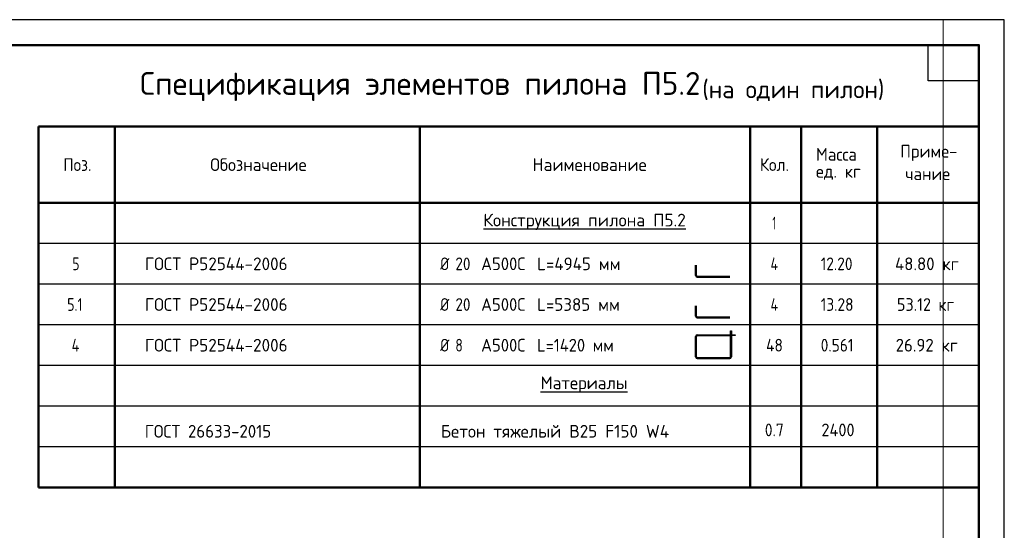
# Model space of a CAD drawing. Header units: millimetres. Extents: x -12 to 50400, y 0 to 35640.
# Tile 10 of 10: x 27153 to 50400, y 23593 to 35640. Entities that reach past the tile are written whole.
import ezdxf

# ---------------------------------------------------------------- set-up
doc = ezdxf.new("R2010")
doc.units = ezdxf.units.MM
doc.layers.add('Standard', color=7, linetype='Continuous', lineweight=25)
doc.styles.add('ISOCPEUR', font='txt')

msp = doc.modelspace()

# ---------------------------------------------------------------- linework, layer by layer
at = {"layer": 'Standard', "color": 7, "linetype": 'Continuous', "lineweight": 13, "transparency": 33554687}
msp.add_line((48960, 35640), (-12, 35640), dxfattribs=at)
at = {"layer": 'Standard', "color": 7, "linetype": 'Continuous', "lineweight": 50, "transparency": 33554687}
for p, q in [((49800, 33120), (27600, 33120)), ((27600, 33120), (27600, 31320)), ((29400, 33120), (29400, 31320)), ((36600, 33120), (36600, 31320)), ((44400, 33120), (44400, 31320)), ((45600, 33120), (45600, 31320)), ((47400, 33120), (47400, 31320)), ((49800, 33120), (49800, 31320)), ((49800, 32520), (49800, 27840)), ((49800, 31320), (27600, 31320)), ((27600, 31320), (27600, 24600)), ((29400, 31320), (29400, 24600)), ((36600, 31320), (36600, 24600)), ((44400, 31320), (44400, 24600)), ((45600, 31320), (45600, 24600)), ((47400, 31320), (47400, 24600)), ((49800, 24600), (27600, 24600))]:
    msp.add_line(p, q, dxfattribs=at)
at = {"layer": 'Standard', "color": 7, "linetype": 'Continuous', "lineweight": 35, "transparency": 33554687}
for p, q in [((49800, 33120), (49800, 24600)), ((49800, 32640), (49800, 24120))]:
    msp.add_line(p, q, dxfattribs=at)
at = {"layer": 'Standard', "color": 7, "linetype": 'Continuous', "lineweight": -3, "transparency": 33554687}
for p, q in [((49800, 30360), (27600, 30360)), ((43112, 29605), (43112, 29847)), ((43133, 29605), (43133, 29847)), ((43151, 29587), (43917, 29587)), ((43151, 29565), (43917, 29565)), ((49800, 29400), (27600, 29400)), ((43112, 28645), (43112, 28887)), ((43133, 28645), (43133, 28887)), ((43151, 28627), (43917, 28627)), ((43151, 28605), (43917, 28605)), ((49800, 28440), (27600, 28440)), ((43112, 27685), (43112, 28168)), ((43133, 27685), (43133, 28168)), ((43151, 28208), (43935, 28208)), ((43151, 28187), (43935, 28187)), ((43151, 27667), (43917, 27667)), ((49800, 27480), (27600, 27480)), ((43151, 27645), (43917, 27645)), ((49800, 26520), (27600, 26520)), ((49800, 25560), (27600, 25560))]:
    msp.add_line(p, q, dxfattribs=at)
at = {"layer": 'Standard', "color": 7, "linetype": 'Continuous', "lineweight": 13, "transparency": 33554687}
for points in [[(-12, 0), (48960, 0), (48960, 35640)], [(50400, 35640), (0, 35640), (0, 0), (50400, 0), (50400, 35640)]]:
    msp.add_lwpolyline(points, dxfattribs=at)
at = {"layer": 'Standard', "color": 7, "linetype": 'Continuous', "lineweight": 25, "transparency": 33554687}
for points in [[(0, 0), (50400, 0), (50400, 35640), (0, 35640), (0, 0)], [(49800, 35040), (49800, 34200), (48600, 34200), (48600, 35040), (49800, 35040)]]:
    msp.add_lwpolyline(points, close=True, dxfattribs=at)
at = {"layer": 'Standard', "color": 7, "linetype": 'Continuous', "lineweight": 50, "transparency": 33554687}
msp.add_lwpolyline([(2400, 35040), (49800, 35040), (49800, 600), (2400, 600), (2400, 35040)], close=True, dxfattribs=at)
at = {"layer": 'Standard', "color": 7, "linetype": 'Continuous', "lineweight": -3, "transparency": 33554687}
for points in [[(43935, 27685), (43935, 28298), (43957, 28298), (43957, 27685)], [(43957, 28208), (44047, 28208), (44047, 28187), (43957, 28187)]]:
    msp.add_lwpolyline(points, dxfattribs=at)
for centre, radius, start, end in [((43151, 29605), 39.6, 180, 270), ((43151, 29605), 18, 180, 270), ((43151, 28645), 39.6, 180, 270), ((43151, 28645), 18, 180, 270), ((43151, 28168), 39.6, 90, 180), ((43151, 28168), 18, 90, 180), ((43151, 27685), 39.6, 180, 270), ((43151, 27685), 18, 180, 270), ((43917, 27685), 18, 270, 0), ((43917, 27685), 39.6, 270, 0)]:
    msp.add_arc(centre, radius, start, end, dxfattribs=at)

# ---------------------------------------------------------------- texts
at = {"layer": 'Standard', "color": 7, "linetype": 'Continuous', "lineweight": 50, "transparency": 33554687, "attachment_point": 7, "style": 'ISOCPEUR'}
for s, insert, char_height, width in [('\\W0.99;Спецификация элементов пилона П5.2', (29992, 33720), 540, 13273.71), ('\\W0.98; (на один пилон)', (43006, 33720), 420, 4571.51)]:
    msp.add_mtext(s, dxfattribs=dict(at, insert=insert, char_height=char_height, width=width))
at = {"layer": 'Standard', "color": 7, "linetype": 'Continuous', "lineweight": 25, "transparency": 33554687, "char_height": 300, "attachment_point": 7, "style": 'ISOCPEUR'}
for s, insert, width in [('\\W0.95;Масса', (45953, 32313), 1252.12), ('\\W0.96;Приме-', (47940, 32305), 1462.5), ('\\W0.92;Поз.', (28181, 32070), 872.99), ('\\W0.97;Обозначение', (31652, 32070), 2499.41), ('\\W0.98;Наименование', (39261, 32070), 2784.77), ('\\W0.93;Кол.', (44629, 32070), 888.23), ('\\W0.95;ед. кг', (45953, 31863), 1251.48), ('\\W0.95;чание', (48060, 31855), 1221.23), ('\\W0.99;{\\LКонструкция пилона П5.2}', (38100, 30681), 4945.26), ('\\W0.56;1', (44925, 30690), 233.33), ('\\W0.78;5', (28395, 29730), 326.42), ('\\W0.98;ГОСТ Р52544-2006', (30108, 29730), 3625.21), ('\\W0.83;Ø', (37080, 29730), 425.01), ('\\W0.87;20', (37439, 29730), 550.82), ('\\W0.95;А500С', (38048, 29730), 1251.49), ('\\W0.97;L=4945 мм', (39369, 29730), 2124.45), ('\\W0.80;4', (44880, 29730), 359.85), ('\\W0.88;12.20', (46065, 29730), 1001.11), ('\\W0.96;48.80 кг', (47820, 29730), 1703.36), ('\\W0.79;5.1', (28275, 28770), 568.07), ('\\W0.98;ГОСТ Р52544-2006', (30108, 28770), 3625.21), ('\\W0.83;Ø', (37080, 28770), 425.01), ('\\W0.87;20', (37439, 28770), 550.82), ('\\W0.95;А500С', (38048, 28770), 1251.49), ('\\W0.97;L=5385 мм', (39369, 28770), 2064.19), ('\\W0.80;4', (44880, 28770), 359.85), ('\\W0.88;13.28', (46065, 28770), 1001.11), ('\\W0.92;53.12 кг', (47865, 28770), 1607.7), ('\\W0.80;4', (28380, 27810), 359.82), ('\\W0.98;ГОСТ Р52544-2006', (30108, 27810), 3625.21), ('\\W0.83;Ø', (37080, 27810), 425.01), ('\\W0.78;8', (37439, 27810), 326.4), ('\\W0.95;А500С', (38048, 27810), 1251.49), ('\\W0.94;L=1420 мм', (39369, 27810), 2030.02), ('\\W0.88;48', (44775, 27810), 581.98), ('\\W0.88;0.561', (46065, 27810), 1001.11), ('\\W0.96;26.92 кг', (47835, 27810), 1673.19), ('\\W0.97;{\\LМатериалы}', (39450, 26841), 2244.64), ('\\W0.96;ГОСТ 26633-2015', (30106, 25779), 3262.34), ('\\W0.98;Бетон тяжелый В25 F150 W4', (37097, 25779), 5634.11), ('\\W0.89;0.7', (44745, 25811), 643.65), ('\\W0.93;2400', (46082, 25811), 1009.61)]:
    msp.add_mtext(s, dxfattribs=dict(at, insert=insert, width=width))

doc.saveas('drawing.dxf')
